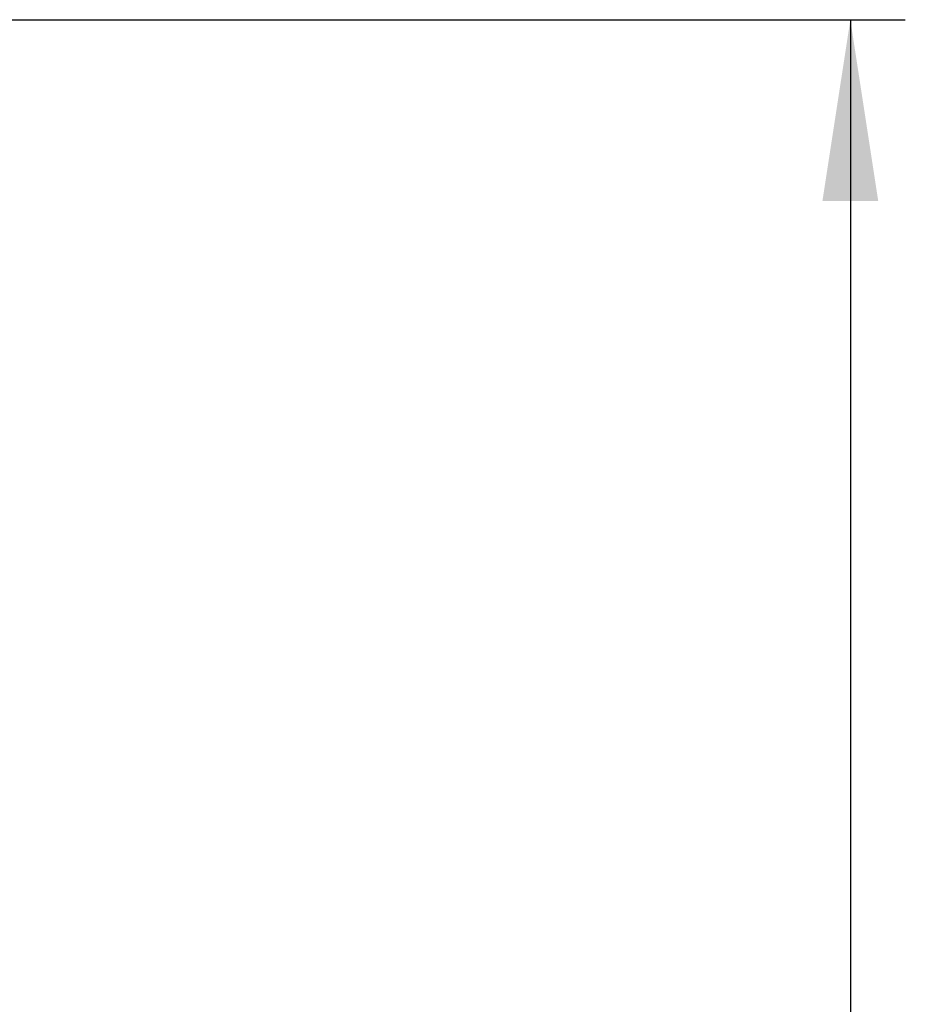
# Model space of a CAD drawing. Header units: millimetres. Extents: x 5 to 418, y 2 to 292.
# Tile 40 of 61: x 126 to 142, y 243 to 261. Entities that reach past the tile are written whole.
import ezdxf

# ---------------------------------------------------------------- set-up
doc = ezdxf.new("R2010")
doc.units = ezdxf.units.MM
doc.layers.add('SLD-0', color=7, linetype='Continuous')
doc.styles.add('SLDTEXTSTYLE1', font='TXT', dxfattribs={"width": 0.605})
doc.dimstyles.new('SLDDIMSTYLE0', dxfattribs={"dimtxt": 3.5, "dimasz": 3.302, "dimexe": 0, "dimexo": 0.0625, "dimgap": 0.875, "dimtad": 1, "dimlfac": 3, "dimrnd": 1e-09, "dimzin": 12, "dimdsep": 46, "dimtxsty": 'SLDTEXTSTYLE1', "dimsah": 1, "dimcen": 0.09, "dimadec": 0, "dimazin": 3, "dimtfac": 1, "dimtofl": 0, "dimtmove": 0, "dimatfit": 3, "dimfxl": 1, "dimfrac": 2, "dimtolj": 1, "dimtzin": 12, "dimarcsym": 0})

# ---------------------------------------------------------------- blocks, each defined once
blk = doc.blocks.new('_D_2')
at = {"layer": 'SLD-0', "color": 7}
for p, q in [((120.789, 261.169), (141.729, 261.169)), ((140.729, 261.169), (140.729, 86.169)), ((120.789, 86.169), (141.729, 86.169))]:
    blk.add_line(p, q, dxfattribs=at)
for centre, start, end in [((138.043, 172.308), 63.4349, 116.5651), ((138.043, 175.031), 243.4349, 296.5651)]:
    blk.add_arc(centre, 6.006, start, end, dxfattribs=at)
for points in [[(140.729, 261.169), (140.221, 257.867), (141.237, 257.867)], [(140.729, 86.169), (141.237, 89.471), (140.221, 89.471)]]:
    blk.add_solid(points, dxfattribs=at)
at = {"layer": 'SLD-0', "color": 7, "insert": (136.218, 169.659), "char_height": 3.5, "attachment_point": 1, "rotation": 90, "style": 'SLDTEXTSTYLE1'}
blk.add_mtext('525', dxfattribs=at)

msp = doc.modelspace()

# ---------------------------------------------------------------- dimensions: what is measured, and where the dimension line sits
at = {"layer": 'SLD-0', "color": 7}
dim = msp.add_linear_dim(base=(140.7293, 86.1695), p1=(120.7887, 261.1695), p2=(120.7887, 86.1695), angle=90, text='(<>)', dimstyle='SLDDIMSTYLE0', dxfattribs=at)
dim.commit()
dim.dimension.update_dxf_attribs({"geometry": '_D_2', "text_midpoint": (140.7293, 173.6695), "dimtype": 160})

doc.saveas('drawing.dxf')
